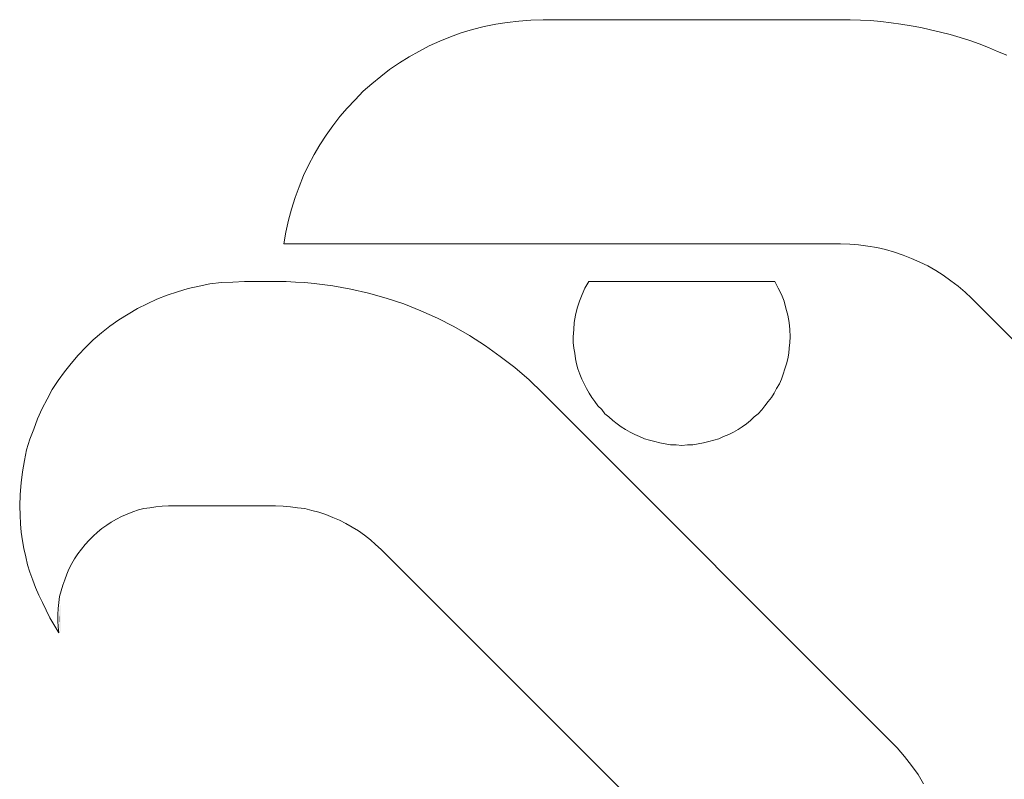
# Model space of a CAD drawing. Extents: x 64716 to 7565828, y -87108 to 5881792.
# Tile 40 of 160: x 99418 to 99521, y -10456 to -10377. Entities that reach past the tile are written whole.
import ezdxf

# ---------------------------------------------------------------- set-up
doc = ezdxf.new("R2010")
doc.units = 0
doc.header["$MEASUREMENT"] = 0
doc.layers.add('1__logo', color=7, linetype='Continuous')
doc.layers.add('linii', color=7, linetype='Continuous', lineweight=15)

# ---------------------------------------------------------------- blocks, each defined once
blk = doc.blocks.new('GFGDGD')
at = {"color": 0, "linetype": 'ByBlock', "lineweight": -2}
for points in [[(30922.15, -10395.35, 0), (30922.1, -10392.83, 0), (30922.15, -10392.2, 0)], [(30922.1, -10394.72, 0), (30922.06, -10393.46, 0), (30922.1, -10392.83, 0)], [(30922.06, -10394.09, 0), (30922.06, -10393.46, 0), (30922.1, -10394.72, 0)], [(30922.1, -10394.72, 0), (30922.1, -10392.83, 0), (30922.15, -10395.35, 0)]]:
    blk.add_solid(points, dxfattribs=at)
at = {"layer": '1__logo', "color": 0, "linetype": 'ByBlock', "lineweight": -2}
for p, q in [((30967.4, -10332.02, 0), (30966.19, -10332.26, 0)), ((30968.6, -10331.83, 0), (30967.4, -10332.02, 0)), ((30969.81, -10331.68, 0), (30968.6, -10331.83, 0)), ((30971.07, -10331.59, 0), (30969.81, -10331.68, 0)), ((30972.33, -10331.54, 0), (30971.07, -10331.59, 0)), ((31003.18, -10331.54, 0), (30972.33, -10331.54, 0)), ((31004.24, -10331.54, 0), (31003.18, -10331.54, 0)), ((31004.24, -10331.54, 0), (31003.18, -10331.54, 0)), ((31005.31, -10331.59, 0), (31004.24, -10331.54, 0)), ((31005.31, -10331.59, 0), (31004.24, -10331.54, 0)), ((31006.37, -10331.63, 0), (31005.31, -10331.59, 0)), ((31006.37, -10331.63, 0), (31005.31, -10331.59, 0)), ((31007.44, -10331.73, 0), (31006.37, -10331.63, 0)), ((31007.44, -10331.73, 0), (31006.37, -10331.63, 0)), ((31008.5, -10331.88, 0), (31007.44, -10331.73, 0)), ((31008.5, -10331.88, 0), (31007.44, -10331.73, 0)), ((31009.52, -10332.02, 0), (31008.5, -10331.88, 0)), ((31009.52, -10332.02, 0), (31008.5, -10331.88, 0)), ((31010.58, -10332.17, 0), (31009.52, -10332.02, 0)), ((31010.58, -10332.17, 0), (31009.52, -10332.02, 0)), ((30963.82, -10332.89, 0), (30962.7, -10333.33, 0)), ((30964.98, -10332.55, 0), (30963.82, -10332.89, 0)), ((30966.19, -10332.26, 0), (30964.98, -10332.55, 0)), ((31011.59, -10332.36, 0), (31010.58, -10332.17, 0)), ((31012.61, -10332.6, 0), (31011.59, -10332.36, 0)), ((31013.63, -10332.84, 0), (31012.61, -10332.6, 0)), ((31014.64, -10333.09, 0), (31013.63, -10332.84, 0)), ((31015.66, -10333.38, 0), (31014.64, -10333.09, 0)), ((30961.59, -10333.76, 0), (30960.48, -10334.25, 0)), ((30962.7, -10333.33, 0), (30961.59, -10333.76, 0)), ((31016.67, -10333.71, 0), (31015.66, -10333.38, 0)), ((31017.64, -10334.05, 0), (31016.67, -10333.71, 0)), ((31018.61, -10334.44, 0), (31017.64, -10334.05, 0)), ((30959.42, -10334.83, 0), (30958.4, -10335.41, 0)), ((30960.48, -10334.25, 0), (30959.42, -10334.83, 0)), ((31019.57, -10334.83, 0), (31018.61, -10334.44, 0)), ((31020.54, -10335.21, 0), (31019.57, -10334.83, 0)), ((30957.39, -10336.04, 0), (30956.37, -10336.71, 0)), ((30958.4, -10335.41, 0), (30957.39, -10336.04, 0)), ((30956.37, -10336.71, 0), (30955.45, -10337.44, 0)), ((30954.53, -10338.21, 0), (30953.61, -10338.98, 0)), ((30955.45, -10337.44, 0), (30954.53, -10338.21, 0)), ((30953.61, -10338.98, 0), (30952.79, -10339.86, 0)), ((30952.79, -10339.86, 0), (30951.97, -10340.73, 0)), ((30951.97, -10340.73, 0), (30951.2, -10341.6, 0)), ((30951.2, -10341.6, 0), (30950.47, -10342.56, 0)), ((30950.47, -10342.56, 0), (30949.79, -10343.53, 0)), ((30949.79, -10343.53, 0), (30949.12, -10344.55, 0)), ((30949.12, -10344.55, 0), (30948.54, -10345.56, 0)), ((30948.54, -10345.56, 0), (30947.96, -10346.67, 0)), ((30947.96, -10346.67, 0), (30947.42, -10347.74, 0)), ((30947.42, -10347.74, 0), (30946.99, -10348.9, 0)), ((30946.99, -10348.9, 0), (30946.55, -10350.01, 0)), ((30946.55, -10350.01, 0), (30946.17, -10351.22, 0)), ((30946.17, -10351.22, 0), (30945.88, -10352.38, 0)), ((30945.88, -10352.38, 0), (30945.59, -10353.64, 0)), ((30945.59, -10353.64, 0), (30945.39, -10354.85, 0)), ((30945.39, -10354.85, 0), (31003.23, -10354.85, 0)), ((31003.23, -10354.85, 0), (31004.2, -10354.89, 0)), ((31003.23, -10354.85, 0), (31004.2, -10354.89, 0)), ((31004.2, -10354.89, 0), (31005.11, -10354.94, 0)), ((31004.2, -10354.89, 0), (31005.11, -10354.94, 0)), ((31005.11, -10354.94, 0), (31006.08, -10355.09, 0)), ((31005.11, -10354.94, 0), (31006.08, -10355.09, 0)), ((31006.08, -10355.09, 0), (31007, -10355.23, 0)), ((31006.08, -10355.09, 0), (31007, -10355.23, 0)), ((31007, -10355.23, 0), (31007.92, -10355.43, 0)), ((31007, -10355.23, 0), (31007.92, -10355.43, 0)), ((31007.92, -10355.43, 0), (31008.84, -10355.72, 0)), ((31007.92, -10355.43, 0), (31008.84, -10355.72, 0)), ((31008.84, -10355.72, 0), (31009.76, -10356.01, 0)), ((31008.84, -10355.72, 0), (31009.76, -10356.01, 0)), ((31009.76, -10356.01, 0), (31010.63, -10356.35, 0)), ((31009.76, -10356.01, 0), (31010.63, -10356.35, 0)), ((31010.63, -10356.35, 0), (31011.5, -10356.73, 0)), ((31011.5, -10356.73, 0), (31012.32, -10357.12, 0)), ((31012.32, -10357.12, 0), (31013.14, -10357.6, 0)), ((31013.14, -10357.6, 0), (31013.92, -10358.09, 0)), ((31013.92, -10358.09, 0), (31014.69, -10358.67, 0)), ((31014.69, -10358.67, 0), (31015.46, -10359.25, 0)), ((30935.43, -10359.49, 0), (30934.32, -10359.83, 0)), ((30935.43, -10359.49, 0), (30934.32, -10359.83, 0)), ((30936.59, -10359.25, 0), (30935.43, -10359.49, 0)), ((30936.59, -10359.25, 0), (30935.43, -10359.49, 0)), ((30937.7, -10359.01, 0), (30936.59, -10359.25, 0)), ((30937.7, -10359.01, 0), (30936.59, -10359.25, 0)), ((30938.91, -10358.86, 0), (30937.7, -10359.01, 0)), ((30938.91, -10358.86, 0), (30937.7, -10359.01, 0)), ((30940.07, -10358.81, 0), (30938.91, -10358.86, 0)), ((30940.07, -10358.81, 0), (30938.91, -10358.86, 0)), ((30941.28, -10358.76, 0), (30940.07, -10358.81, 0)), ((30941.28, -10358.76, 0), (30940.07, -10358.81, 0)), ((30944.67, -10358.76, 0), (30941.28, -10358.76, 0)), ((30944.67, -10358.76, 0), (30941.28, -10358.76, 0)), ((30945.63, -10358.76, 0), (30944.67, -10358.76, 0)), ((30945.63, -10358.76, 0), (30944.67, -10358.76, 0)), ((30946.6, -10358.81, 0), (30945.63, -10358.76, 0)), ((30946.6, -10358.81, 0), (30945.63, -10358.76, 0)), ((30947.57, -10358.86, 0), (30946.6, -10358.81, 0)), ((30947.57, -10358.86, 0), (30946.6, -10358.81, 0)), ((30948.54, -10358.96, 0), (30947.57, -10358.86, 0)), ((30948.54, -10358.96, 0), (30947.57, -10358.86, 0)), ((30950.47, -10359.2, 0), (30948.54, -10358.96, 0)), ((30950.47, -10359.2, 0), (30948.54, -10358.96, 0)), ((30952.36, -10359.54, 0), (30950.47, -10359.2, 0)), ((30952.36, -10359.54, 0), (30950.47, -10359.2, 0)), ((30954.19, -10359.97, 0), (30952.36, -10359.54, 0)), ((30954.19, -10359.97, 0), (30952.36, -10359.54, 0)), ((30976.68, -10359.44, 0), (30976.39, -10360.12, 0)), ((30977.07, -10358.76, 0), (30976.68, -10359.44, 0)), ((30996.41, -10358.76, 0), (30977.07, -10358.76, 0)), ((30996.75, -10359.44, 0), (30996.41, -10358.76, 0)), ((30997.09, -10360.12, 0), (30996.75, -10359.44, 0)), ((30997.09, -10360.12, 0), (30996.75, -10359.44, 0)), ((31015.46, -10359.25, 0), (31016.19, -10359.88, 0)), ((30932.19, -10360.6, 0), (30931.18, -10361.08, 0)), ((30932.19, -10360.6, 0), (30931.18, -10361.08, 0)), ((30933.25, -10360.17, 0), (30932.19, -10360.6, 0)), ((30933.25, -10360.17, 0), (30932.19, -10360.6, 0)), ((30934.32, -10359.83, 0), (30933.25, -10360.17, 0)), ((30934.32, -10359.83, 0), (30933.25, -10360.17, 0)), ((30956.03, -10360.5, 0), (30954.19, -10359.97, 0)), ((30956.03, -10360.5, 0), (30954.19, -10359.97, 0)), ((30957.87, -10361.08, 0), (30956.03, -10360.5, 0)), ((30957.87, -10361.08, 0), (30956.03, -10360.5, 0)), ((30976.39, -10360.12, 0), (30976.1, -10360.79, 0)), ((30997.38, -10360.79, 0), (30997.09, -10360.12, 0)), ((30997.38, -10360.79, 0), (30997.09, -10360.12, 0)), ((31016.19, -10359.88, 0), (31016.87, -10360.5, 0)), ((31016.87, -10360.5, 0), (31035.92, -10379.61, 0)), ((30930.16, -10361.57, 0), (30929.19, -10362.15, 0)), ((30930.16, -10361.57, 0), (30929.19, -10362.15, 0)), ((30931.18, -10361.08, 0), (30930.16, -10361.57, 0)), ((30931.18, -10361.08, 0), (30930.16, -10361.57, 0)), ((30959.61, -10361.81, 0), (30957.87, -10361.08, 0)), ((30959.61, -10361.81, 0), (30957.87, -10361.08, 0)), ((30975.86, -10361.52, 0), (30975.71, -10362.25, 0)), ((30976.1, -10360.79, 0), (30975.86, -10361.52, 0)), ((30997.57, -10361.52, 0), (30997.38, -10360.79, 0)), ((30997.57, -10361.52, 0), (30997.38, -10360.79, 0)), ((30997.76, -10362.25, 0), (30997.57, -10361.52, 0)), ((30997.76, -10362.25, 0), (30997.57, -10361.52, 0)), ((30928.23, -10362.73, 0), (30927.31, -10363.41, 0)), ((30928.23, -10362.73, 0), (30927.31, -10363.41, 0)), ((30929.19, -10362.15, 0), (30928.23, -10362.73, 0)), ((30929.19, -10362.15, 0), (30928.23, -10362.73, 0)), ((30961.35, -10362.58, 0), (30959.61, -10361.81, 0)), ((30961.35, -10362.58, 0), (30959.61, -10361.81, 0)), ((30963.04, -10363.45, 0), (30961.35, -10362.58, 0)), ((30963.04, -10363.45, 0), (30961.35, -10362.58, 0)), ((30975.71, -10362.25, 0), (30975.57, -10363.02, 0)), ((30997.91, -10363.02, 0), (30997.76, -10362.25, 0)), ((30997.91, -10363.02, 0), (30997.76, -10362.25, 0)), ((30927.31, -10363.41, 0), (30926.44, -10364.08, 0)), ((30927.31, -10363.41, 0), (30926.44, -10364.08, 0)), ((30964.69, -10364.37, 0), (30963.04, -10363.45, 0)), ((30964.69, -10364.37, 0), (30963.04, -10363.45, 0)), ((30975.52, -10363.74, 0), (30975.47, -10364.52, 0)), ((30975.57, -10363.02, 0), (30975.52, -10363.74, 0)), ((30997.96, -10363.74, 0), (30997.91, -10363.02, 0)), ((30997.96, -10363.74, 0), (30997.91, -10363.02, 0)), ((30998.01, -10364.52, 0), (30997.96, -10363.74, 0)), ((30998.01, -10364.52, 0), (30997.96, -10363.74, 0)), ((30925.57, -10364.81, 0), (30924.79, -10365.58, 0)), ((30925.57, -10364.81, 0), (30924.79, -10365.58, 0)), ((30926.44, -10364.08, 0), (30925.57, -10364.81, 0)), ((30926.44, -10364.08, 0), (30925.57, -10364.81, 0)), ((30966.33, -10365.44, 0), (30964.69, -10364.37, 0)), ((30966.33, -10365.44, 0), (30964.69, -10364.37, 0)), ((30975.47, -10364.52, 0), (30975.47, -10365.1, 0)), ((30997.96, -10365.1, 0), (30998.01, -10364.52, 0)), ((30997.96, -10365.1, 0), (30998.01, -10364.52, 0)), ((30924.79, -10365.58, 0), (30924.02, -10366.4, 0)), ((30924.79, -10365.58, 0), (30924.02, -10366.4, 0)), ((30967.88, -10366.55, 0), (30966.33, -10365.44, 0)), ((30967.88, -10366.55, 0), (30966.33, -10365.44, 0)), ((30975.47, -10365.1, 0), (30975.52, -10365.68, 0)), ((30975.52, -10365.68, 0), (30975.62, -10366.21, 0)), ((30997.86, -10366.21, 0), (30997.91, -10365.68, 0)), ((30997.86, -10366.21, 0), (30997.91, -10365.68, 0)), ((30997.91, -10365.68, 0), (30997.96, -10365.1, 0)), ((30997.91, -10365.68, 0), (30997.96, -10365.1, 0)), ((30924.02, -10366.4, 0), (30923.29, -10367.27, 0)), ((30924.02, -10366.4, 0), (30923.29, -10367.27, 0)), ((30969.38, -10367.71, 0), (30967.88, -10366.55, 0)), ((30969.38, -10367.71, 0), (30967.88, -10366.55, 0)), ((30975.62, -10366.21, 0), (30975.71, -10366.79, 0)), ((30975.71, -10366.79, 0), (30975.81, -10367.32, 0)), ((30997.62, -10367.32, 0), (30997.76, -10366.79, 0)), ((30997.62, -10367.32, 0), (30997.76, -10366.79, 0)), ((30997.76, -10366.79, 0), (30997.86, -10366.21, 0)), ((30997.76, -10366.79, 0), (30997.86, -10366.21, 0)), ((30923.29, -10367.27, 0), (30922.57, -10368.14, 0)), ((30923.29, -10367.27, 0), (30922.57, -10368.14, 0)), ((30970.88, -10368.97, 0), (30969.38, -10367.71, 0)), ((30970.88, -10368.97, 0), (30969.38, -10367.71, 0)), ((30975.81, -10367.32, 0), (30975.95, -10367.85, 0)), ((30975.95, -10367.85, 0), (30976.15, -10368.39, 0)), ((30997.28, -10368.39, 0), (30997.47, -10367.85, 0)), ((30997.28, -10368.39, 0), (30997.47, -10367.85, 0)), ((30997.47, -10367.85, 0), (30997.62, -10367.32, 0)), ((30997.47, -10367.85, 0), (30997.62, -10367.32, 0)), ((30922.57, -10368.14, 0), (30921.94, -10369.06, 0)), ((30922.57, -10368.14, 0), (30921.94, -10369.06, 0)), ((30976.15, -10368.39, 0), (30976.34, -10368.92, 0)), ((30976.34, -10368.92, 0), (30976.58, -10369.4, 0)), ((30996.89, -10369.4, 0), (30997.09, -10368.92, 0)), ((30996.89, -10369.4, 0), (30997.09, -10368.92, 0)), ((30997.09, -10368.92, 0), (30997.28, -10368.39, 0)), ((30997.09, -10368.92, 0), (30997.28, -10368.39, 0)), ((30921.94, -10369.06, 0), (30921.31, -10369.98, 0)), ((30921.94, -10369.06, 0), (30921.31, -10369.98, 0)), ((30972.28, -10370.32, 0), (30970.88, -10368.97, 0)), ((30972.28, -10370.32, 0), (30970.88, -10368.97, 0)), ((30976.58, -10369.4, 0), (30976.83, -10369.89, 0)), ((30976.83, -10369.89, 0), (30977.12, -10370.37, 0)), ((30996.36, -10370.37, 0), (30996.6, -10369.89, 0)), ((30996.6, -10369.89, 0), (30996.89, -10369.4, 0)), ((30921.31, -10369.98, 0), (30920.78, -10371, 0)), ((30921.31, -10369.98, 0), (30920.78, -10371, 0)), ((31008.31, -10406.4, 0), (30972.28, -10370.32, 0)), ((31008.31, -10406.4, 0), (30972.28, -10370.32, 0)), ((30977.12, -10370.37, 0), (30977.41, -10370.8, 0)), ((30977.41, -10370.8, 0), (30977.7, -10371.24, 0)), ((30995.73, -10371.24, 0), (30996.07, -10370.8, 0)), ((30996.07, -10370.8, 0), (30996.36, -10370.37, 0)), ((30920.25, -10371.97, 0), (30919.76, -10373.03, 0)), ((30920.25, -10371.97, 0), (30919.76, -10373.03, 0)), ((30920.78, -10371, 0), (30920.25, -10371.97, 0)), ((30920.78, -10371, 0), (30920.25, -10371.97, 0)), ((30977.7, -10371.24, 0), (30978.03, -10371.67, 0)), ((30978.03, -10371.67, 0), (30978.42, -10372.06, 0)), ((30995.06, -10372.11, 0), (30995.39, -10371.67, 0)), ((30995.39, -10371.67, 0), (30995.73, -10371.24, 0)), ((30978.42, -10372.06, 0), (30978.76, -10372.5, 0)), ((30978.76, -10372.5, 0), (30979.15, -10372.84, 0)), ((30979.15, -10372.84, 0), (30979.58, -10373.22, 0)), ((30993.9, -10373.22, 0), (30994.28, -10372.84, 0)), ((30994.28, -10372.84, 0), (30994.67, -10372.5, 0)), ((30994.67, -10372.5, 0), (30995.06, -10372.11, 0)), ((30919.76, -10373.03, 0), (30919.38, -10374.09, 0)), ((30919.76, -10373.03, 0), (30919.38, -10374.09, 0)), ((30979.58, -10373.22, 0), (30980.02, -10373.56, 0)), ((30980.02, -10373.56, 0), (30980.45, -10373.85, 0)), ((30980.45, -10373.85, 0), (30980.89, -10374.14, 0)), ((30992.59, -10374.14, 0), (30993.03, -10373.85, 0)), ((30993.03, -10373.85, 0), (30993.46, -10373.56, 0)), ((30993.46, -10373.56, 0), (30993.9, -10373.22, 0)), ((30919.38, -10374.09, 0), (30918.99, -10375.16, 0)), ((30919.38, -10374.09, 0), (30918.99, -10375.16, 0)), ((30980.89, -10374.14, 0), (30981.37, -10374.43, 0)), ((30981.37, -10374.43, 0), (30981.85, -10374.67, 0)), ((30981.85, -10374.67, 0), (30982.34, -10374.87, 0)), ((30982.34, -10374.87, 0), (30982.87, -10375.11, 0)), ((30990.61, -10375.11, 0), (30991.09, -10374.87, 0)), ((30991.09, -10374.87, 0), (30991.62, -10374.67, 0)), ((30991.62, -10374.67, 0), (30992.11, -10374.43, 0)), ((30992.11, -10374.43, 0), (30992.59, -10374.14, 0)), ((30918.99, -10375.16, 0), (30918.65, -10376.27, 0)), ((30918.99, -10375.16, 0), (30918.65, -10376.27, 0)), ((30982.87, -10375.11, 0), (30983.4, -10375.25, 0)), ((30983.4, -10375.25, 0), (30983.93, -10375.4, 0)), ((30983.93, -10375.4, 0), (30984.47, -10375.54, 0)), ((30984.47, -10375.54, 0), (30985, -10375.64, 0)), ((30985, -10375.64, 0), (30985.58, -10375.74, 0)), ((30985.58, -10375.74, 0), (30986.16, -10375.74, 0)), ((30986.16, -10375.74, 0), (30986.74, -10375.79, 0)), ((30986.74, -10375.79, 0), (30987.32, -10375.74, 0)), ((30986.74, -10375.79, 0), (30986.74, -10375.79, 0)), ((30987.32, -10375.74, 0), (30987.9, -10375.74, 0)), ((30987.9, -10375.74, 0), (30988.43, -10375.64, 0)), ((30988.43, -10375.64, 0), (30989.01, -10375.54, 0)), ((30989.01, -10375.54, 0), (30989.54, -10375.4, 0)), ((30989.54, -10375.4, 0), (30990.08, -10375.25, 0)), ((30990.08, -10375.25, 0), (30990.61, -10375.11, 0)), ((30918.65, -10376.27, 0), (30918.41, -10377.38, 0)), ((30918.65, -10376.27, 0), (30918.41, -10377.38, 0)), ((30918.41, -10377.38, 0), (30918.22, -10378.54, 0)), ((30918.41, -10377.38, 0), (30918.22, -10378.54, 0)), ((30918.22, -10378.54, 0), (30918.07, -10379.7, 0)), ((30918.22, -10378.54, 0), (30918.07, -10379.7, 0)), ((30918.07, -10379.7, 0), (30917.97, -10380.91, 0)), ((30918.07, -10379.7, 0), (30917.97, -10380.91, 0)), ((30917.97, -10380.91, 0), (30917.93, -10382.12, 0)), ((30917.97, -10380.91, 0), (30917.93, -10382.12, 0)), ((30917.93, -10382.12, 0), (30917.97, -10383.04, 0)), ((30917.93, -10382.12, 0), (30917.97, -10383.04, 0)), ((30931.47, -10382.27, 0), (30932.09, -10382.17, 0)), ((30931.47, -10382.27, 0), (30932.09, -10382.17, 0)), ((30932.09, -10382.17, 0), (30932.72, -10382.12, 0)), ((30932.09, -10382.17, 0), (30932.72, -10382.12, 0)), ((30932.72, -10382.12, 0), (30933.4, -10382.07, 0)), ((30932.72, -10382.12, 0), (30933.4, -10382.07, 0)), ((30933.4, -10382.07, 0), (30933.69, -10382.07, 0)), ((30933.4, -10382.07, 0), (30933.69, -10382.07, 0)), ((30933.69, -10382.07, 0), (30934.56, -10382.07, 0)), ((30933.69, -10382.07, 0), (30934.56, -10382.07, 0)), ((30934.56, -10382.07, 0), (30935.87, -10382.07, 0)), ((30934.56, -10382.07, 0), (30935.87, -10382.07, 0)), ((30935.87, -10382.07, 0), (30937.46, -10382.07, 0)), ((30935.87, -10382.07, 0), (30937.46, -10382.07, 0)), ((30937.46, -10382.07, 0), (30939.3, -10382.07, 0)), ((30937.46, -10382.07, 0), (30939.3, -10382.07, 0)), ((30939.3, -10382.07, 0), (30941.14, -10382.07, 0)), ((30939.3, -10382.07, 0), (30941.14, -10382.07, 0)), ((30941.14, -10382.07, 0), (30942.93, -10382.07, 0)), ((30941.14, -10382.07, 0), (30942.93, -10382.07, 0)), ((30942.93, -10382.07, 0), (30944.52, -10382.07, 0)), ((30942.93, -10382.07, 0), (30944.52, -10382.07, 0)), ((30944.52, -10382.07, 0), (30945.3, -10382.12, 0)), ((30944.52, -10382.07, 0), (30945.3, -10382.12, 0)), ((30945.3, -10382.12, 0), (30946.07, -10382.17, 0)), ((30945.3, -10382.12, 0), (30946.07, -10382.17, 0)), ((30946.07, -10382.17, 0), (30946.8, -10382.27, 0)), ((30946.07, -10382.17, 0), (30946.8, -10382.27, 0)), ((30917.97, -10383.04, 0), (30918.02, -10383.96, 0)), ((30917.97, -10383.04, 0), (30918.02, -10383.96, 0)), ((30927.98, -10383.47, 0), (30928.52, -10383.18, 0)), ((30927.98, -10383.47, 0), (30928.52, -10383.18, 0)), ((30928.52, -10383.18, 0), (30929.1, -10382.94, 0)), ((30928.52, -10383.18, 0), (30929.1, -10382.94, 0)), ((30929.1, -10382.94, 0), (30929.68, -10382.7, 0)), ((30929.1, -10382.94, 0), (30929.68, -10382.7, 0)), ((30929.68, -10382.7, 0), (30930.26, -10382.51, 0)), ((30929.68, -10382.7, 0), (30930.26, -10382.51, 0)), ((30930.26, -10382.51, 0), (30930.84, -10382.36, 0)), ((30930.26, -10382.51, 0), (30930.84, -10382.36, 0)), ((30930.84, -10382.36, 0), (30931.47, -10382.27, 0)), ((30930.84, -10382.36, 0), (30931.47, -10382.27, 0)), ((30946.8, -10382.27, 0), (30947.57, -10382.36, 0)), ((30946.8, -10382.27, 0), (30947.57, -10382.36, 0)), ((30947.57, -10382.36, 0), (30948.29, -10382.56, 0)), ((30947.57, -10382.36, 0), (30948.29, -10382.56, 0)), ((30948.29, -10382.56, 0), (30949.02, -10382.75, 0)), ((30948.29, -10382.56, 0), (30949.02, -10382.75, 0)), ((30949.02, -10382.75, 0), (30949.74, -10382.99, 0)), ((30949.02, -10382.75, 0), (30949.74, -10382.99, 0)), ((30949.74, -10382.99, 0), (30950.47, -10383.28, 0)), ((30949.74, -10382.99, 0), (30950.47, -10383.28, 0)), ((30918.02, -10383.96, 0), (30918.07, -10384.83, 0)), ((30918.02, -10383.96, 0), (30918.07, -10384.83, 0)), ((30926.48, -10384.44, 0), (30926.97, -10384.1, 0)), ((30926.48, -10384.44, 0), (30926.97, -10384.1, 0)), ((30926.97, -10384.1, 0), (30927.45, -10383.76, 0)), ((30926.97, -10384.1, 0), (30927.45, -10383.76, 0)), ((30927.45, -10383.76, 0), (30927.98, -10383.47, 0)), ((30927.45, -10383.76, 0), (30927.98, -10383.47, 0)), ((30950.47, -10383.28, 0), (30951.15, -10383.57, 0)), ((30950.47, -10383.28, 0), (30951.15, -10383.57, 0)), ((30951.15, -10383.57, 0), (30951.82, -10383.91, 0)), ((30951.15, -10383.57, 0), (30951.82, -10383.91, 0)), ((30951.82, -10383.91, 0), (30952.5, -10384.3, 0)), ((30951.82, -10383.91, 0), (30952.5, -10384.3, 0)), ((30918.07, -10384.83, 0), (30918.22, -10385.7, 0)), ((30918.07, -10384.83, 0), (30918.22, -10385.7, 0)), ((30925.13, -10385.65, 0), (30925.57, -10385.22, 0)), ((30925.13, -10385.65, 0), (30925.57, -10385.22, 0)), ((30925.57, -10385.22, 0), (30926, -10384.83, 0)), ((30925.57, -10385.22, 0), (30926, -10384.83, 0)), ((30926, -10384.83, 0), (30926.48, -10384.44, 0)), ((30926, -10384.83, 0), (30926.48, -10384.44, 0)), ((30952.5, -10384.3, 0), (30953.13, -10384.68, 0)), ((30952.5, -10384.3, 0), (30953.13, -10384.68, 0)), ((30953.13, -10384.68, 0), (30953.76, -10385.12, 0)), ((30953.13, -10384.68, 0), (30953.76, -10385.12, 0)), ((30953.76, -10385.12, 0), (30954.39, -10385.6, 0)), ((30953.76, -10385.12, 0), (30954.39, -10385.6, 0)), ((30918.22, -10385.7, 0), (30918.36, -10386.52, 0)), ((30918.22, -10385.7, 0), (30918.36, -10386.52, 0)), ((30924.36, -10386.57, 0), (30924.74, -10386.09, 0)), ((30924.36, -10386.57, 0), (30924.74, -10386.09, 0)), ((30924.74, -10386.09, 0), (30925.13, -10385.65, 0)), ((30924.74, -10386.09, 0), (30925.13, -10385.65, 0)), ((30954.39, -10385.6, 0), (30954.92, -10386.09, 0)), ((30954.39, -10385.6, 0), (30954.92, -10386.09, 0)), ((30954.92, -10386.09, 0), (30955.5, -10386.62, 0)), ((30954.92, -10386.09, 0), (30955.5, -10386.62, 0)), ((30918.36, -10386.52, 0), (30918.55, -10387.39, 0)), ((30918.36, -10386.52, 0), (30918.55, -10387.39, 0)), ((30923.63, -10387.58, 0), (30923.97, -10387.05, 0)), ((30923.63, -10387.58, 0), (30923.97, -10387.05, 0)), ((30923.97, -10387.05, 0), (30924.36, -10386.57, 0)), ((30923.97, -10387.05, 0), (30924.36, -10386.57, 0)), ((30955.5, -10386.62, 0), (31008.31, -10439.42, 0)), ((30955.5, -10386.62, 0), (31008.31, -10439.42, 0)), ((30918.55, -10387.39, 0), (30918.75, -10388.21, 0)), ((30918.55, -10387.39, 0), (30918.75, -10388.21, 0)), ((30918.75, -10388.21, 0), (30918.99, -10388.99, 0)), ((30918.75, -10388.21, 0), (30918.99, -10388.99, 0)), ((30923.05, -10388.65, 0), (30923.34, -10388.07, 0)), ((30923.05, -10388.65, 0), (30923.34, -10388.07, 0)), ((30923.34, -10388.07, 0), (30923.63, -10387.58, 0)), ((30923.34, -10388.07, 0), (30923.63, -10387.58, 0)), ((30918.99, -10388.99, 0), (30919.28, -10389.81, 0)), ((30918.99, -10388.99, 0), (30919.28, -10389.81, 0)), ((30922.62, -10389.76, 0), (30922.81, -10389.18, 0)), ((30922.62, -10389.76, 0), (30922.81, -10389.18, 0)), ((30922.81, -10389.18, 0), (30923.05, -10388.65, 0)), ((30922.81, -10389.18, 0), (30923.05, -10388.65, 0)), ((30919.28, -10389.81, 0), (30919.57, -10390.58, 0)), ((30919.28, -10389.81, 0), (30919.57, -10390.58, 0)), ((30922.23, -10390.92, 0), (30922.42, -10390.34, 0)), ((30922.23, -10390.92, 0), (30922.42, -10390.34, 0)), ((30922.42, -10390.34, 0), (30922.62, -10389.76, 0)), ((30922.42, -10390.34, 0), (30922.62, -10389.76, 0)), ((30919.57, -10390.58, 0), (30919.91, -10391.36, 0)), ((30919.57, -10390.58, 0), (30919.91, -10391.36, 0)), ((30919.91, -10391.36, 0), (30920.29, -10392.13, 0)), ((30919.91, -10391.36, 0), (30920.29, -10392.13, 0)), ((30922.08, -10391.5, 0), (30922.23, -10390.92, 0)), ((30922.08, -10391.5, 0), (30922.23, -10390.92, 0)), ((30920.29, -10392.13, 0), (30921.07, -10393.73, 0)), ((30920.29, -10392.13, 0), (30921.07, -10393.73, 0)), ((30921.94, -10392.76, 0), (30921.99, -10392.13, 0)), ((30921.94, -10392.76, 0), (30921.99, -10392.13, 0)), ((30921.99, -10392.13, 0), (30922.08, -10391.5, 0)), ((30921.99, -10392.13, 0), (30922.08, -10391.5, 0)), ((30921.89, -10393.39, 0), (30921.94, -10392.76, 0)), ((30921.89, -10393.39, 0), (30921.94, -10392.76, 0)), ((30921.89, -10394.02, 0), (30921.89, -10393.39, 0)), ((30921.89, -10394.02, 0), (30921.89, -10393.39, 0)), ((30921.07, -10393.73, 0), (30921.99, -10395.27, 0)), ((30921.07, -10393.73, 0), (30921.99, -10395.27, 0)), ((30921.94, -10394.64, 0), (30921.89, -10394.02, 0)), ((30921.94, -10394.64, 0), (30921.89, -10394.02, 0)), ((30921.99, -10395.27, 0), (30921.94, -10394.64, 0)), ((30921.99, -10395.27, 0), (30921.94, -10394.64, 0)), ((31009.13, -10407.22, 0), (31008.31, -10406.4, 0)), ((31009.13, -10407.22, 0), (31008.31, -10406.4, 0)), ((31009.9, -10408.14, 0), (31009.13, -10407.22, 0)), ((31009.9, -10408.14, 0), (31009.13, -10407.22, 0)), ((31010.63, -10409.06, 0), (31009.9, -10408.14, 0)), ((31010.63, -10409.06, 0), (31009.9, -10408.14, 0)), ((31011.3, -10410.02, 0), (31010.63, -10409.06, 0)), ((31011.3, -10410.02, 0), (31010.63, -10409.06, 0)), ((31011.88, -10410.99, 0), (31011.3, -10410.02, 0)), ((31011.88, -10410.99, 0), (31011.3, -10410.02, 0))]:
    blk.add_line(p, q, dxfattribs=at)

msp = doc.modelspace()

# ---------------------------------------------------------------- block references
at = {"layer": 'linii'}
msp.add_blockref('GFGDGD', (68500.38, -45.27, 0), dxfattribs=at)

doc.saveas('drawing.dxf')
